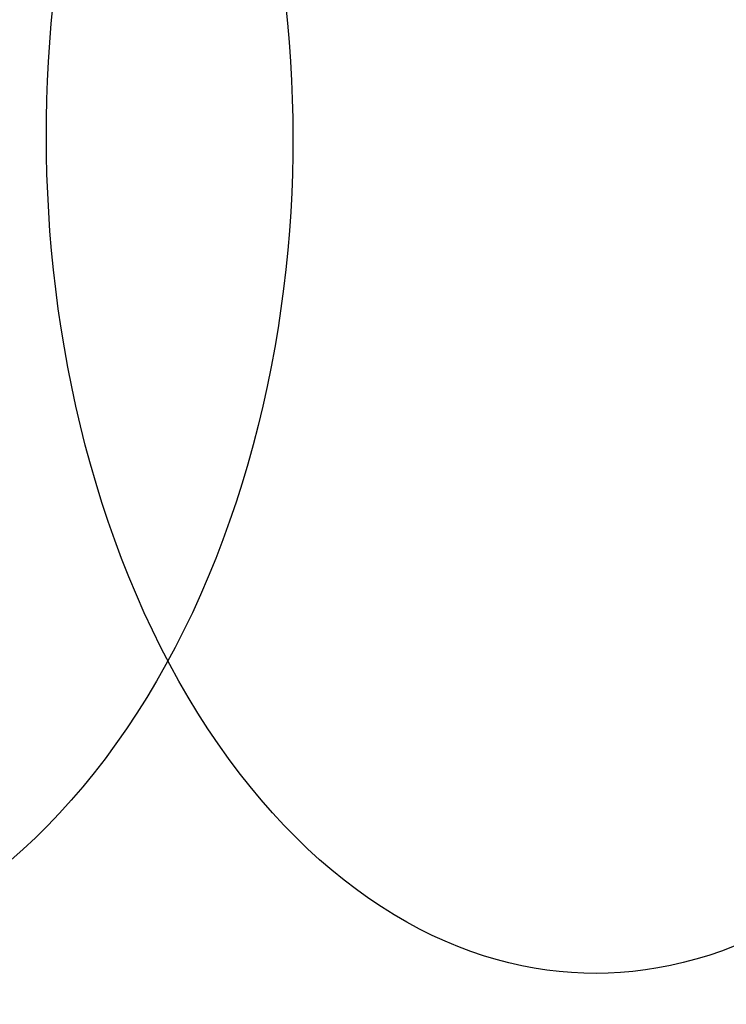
# Model space of a CAD drawing. Header units: millimetres. Extents: x -2852 to 102, y -106 to 97.
# Tile 136 of 256: x -2500.54 to -2494.63, y -12.19 to -3.96. Entities that reach past the tile are written whole.
import ezdxf

# ---------------------------------------------------------------- set-up
doc = ezdxf.new("R2010")
doc.units = ezdxf.units.MM
doc.header["$MEASUREMENT"] = 0
doc.layers.add('Predefinito', color=5, linetype='Continuous')

msp = doc.modelspace()

# ---------------------------------------------------------------- linework, layer by layer
at = {"layer": 'Predefinito', "extrusion": (-0.001366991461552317, 0.9999990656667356, 0)}
msp.add_lwpolyline([(1893.351324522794, 1025.42292373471), (1943.995638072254, 932.9039963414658), (1961.195860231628, 903.3342027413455), (1978.993972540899, 874.0949544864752), (1998.616769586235, 843.5455550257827), (2019.57383825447, 812.9372917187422), (2030.542156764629, 797.7648246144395), (2041.807183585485, 782.7956663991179), (2053.362682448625, 768.0910785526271), (2065.262349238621, 753.6442822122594), (2077.378819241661, 739.6632572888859), (2089.887840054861, 726.0076633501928), (2102.541407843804, 713.0045566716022), (2109.031955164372, 706.653154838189), (2115.637419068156, 700.4117466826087), (2122.164949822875, 694.4647839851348), (2128.809624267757, 688.6383311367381), (2135.576121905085, 682.9420587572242), (2142.469122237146, 677.385637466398), (2149.247856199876, 672.1639067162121), (2156.152456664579, 667.0940738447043), (2163.186477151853, 662.1888820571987), (2170.353255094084, 657.4618598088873), (2177.385123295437, 653.090251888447), (2184.545983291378, 648.9110545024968), (2191.838042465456, 644.9391512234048), (2199.261258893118, 641.1914949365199), (2206.558744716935, 637.7994573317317), (2213.976013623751, 634.6499397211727), (2217.728858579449, 633.1713967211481), (2221.510611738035, 631.7599396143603), (2225.320770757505, 630.4178294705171), (2229.158833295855, 629.1473273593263), (2233.492784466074, 627.8109071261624), (2237.855495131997, 626.5693829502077), (2242.242043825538, 625.4243394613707), (2246.65050374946, 624.3753822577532), (2250.820668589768, 623.4747271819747), (2255.007433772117, 622.6581809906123), (2259.208897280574, 621.9254063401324), (2263.422687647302, 621.2759436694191), (2267.618848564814, 620.7126819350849), (2271.823276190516, 620.2303412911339), (2276.03452739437, 619.8281001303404), (2280.25115904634, 619.5051368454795), (2284.471709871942, 619.2606014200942), (2288.694646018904, 619.0935302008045), (2292.918415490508, 619.0029311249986), (2297.141466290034, 618.9878121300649), (2305.55707747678, 619.1790170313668), (2313.954794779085, 619.6579889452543), (2322.325882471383, 620.4160973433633), (2330.66210220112, 621.4445185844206), (2338.947760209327, 622.733170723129), (2347.184703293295, 624.2748402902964), (2355.367115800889, 626.0616068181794), (2363.489182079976, 628.0855498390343), (2371.510279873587, 630.3286765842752), (2379.462038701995, 632.7929579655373), (2387.340598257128, 635.4722975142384), (2395.141678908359, 638.3606017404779), (2402.771482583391, 641.4149501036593), (2410.318012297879, 644.6638726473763), (2417.777958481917, 648.1037776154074), (2425.148011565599, 651.731073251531), (2432.266807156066, 655.457280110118), (2439.29190530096, 659.3574054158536), (2446.218870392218, 663.4296977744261), (2453.043600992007, 667.6731772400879), (2459.336958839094, 671.8008511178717), (2465.532588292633, 676.0781928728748), (2471.625899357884, 680.5058177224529), (2477.611476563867, 685.0847145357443), (2485.196021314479, 691.2439231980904), (2492.572953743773, 697.6527941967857), (2496.48016059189, 701.227419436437), (2500.322119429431, 704.8714970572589), (2504.097656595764, 708.5832848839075), (2507.805818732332, 712.3606644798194), (2514.889817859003, 719.9615224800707), (2521.70957167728, 727.7888870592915), (2528.210201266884, 735.7512486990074), (2534.459556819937, 743.8977345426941), (2540.461105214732, 752.2003302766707), (2546.233647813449, 760.6471974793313), (2551.824459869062, 769.2712208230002), (2557.213527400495, 778.000570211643), (2562.522258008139, 786.9957281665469), (2567.663563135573, 796.0696525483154), (2577.52678111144, 814.3908881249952), (2632.82336339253, 924.5810875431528), (2644.451836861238, 945.9817918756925), (2657.017906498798, 967.7557466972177), (2680.503230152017, 1005.603319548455), (2683.726436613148, 1011.103481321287), (2686.673477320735, 1016.485880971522), (2687.995116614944, 1019.075738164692), (2689.268848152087, 1021.731139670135), (2690.354444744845, 1024.168534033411), (2690.874860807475, 1025.41657920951), (2691.377838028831, 1026.687096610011)], dxfattribs=at)
msp.add_lwpolyline([(1893.351324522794, 1025.42292373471), (1943.995638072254, 932.9039963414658), (1961.195860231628, 903.3342027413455), (1978.993972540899, 874.0949544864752), (1998.616769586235, 843.5455550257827), (2019.57383825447, 812.9372917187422), (2030.542156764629, 797.7648246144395), (2041.807183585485, 782.7956663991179), (2053.362682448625, 768.0910785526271), (2065.262349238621, 753.6442822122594), (2077.378819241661, 739.6632572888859), (2089.887840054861, 726.0076633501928), (2102.541407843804, 713.0045566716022), (2109.031955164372, 706.653154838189), (2115.637419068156, 700.4117466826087), (2122.164949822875, 694.4647839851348), (2128.809624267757, 688.6383311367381), (2135.576121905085, 682.9420587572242), (2142.469122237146, 677.385637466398), (2149.247856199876, 672.1639067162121), (2156.152456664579, 667.0940738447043), (2163.186477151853, 662.1888820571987), (2170.353255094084, 657.4618598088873), (2177.385123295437, 653.090251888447), (2184.545983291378, 648.9110545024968), (2191.838042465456, 644.9391512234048), (2199.261258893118, 641.1914949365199), (2206.558744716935, 637.7994573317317), (2213.976013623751, 634.6499397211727), (2217.728858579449, 633.1713967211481), (2221.510611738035, 631.7599396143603), (2225.320770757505, 630.4178294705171), (2229.158833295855, 629.1473273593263), (2233.492784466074, 627.8109071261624), (2237.855495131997, 626.5693829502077), (2242.242043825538, 625.4243394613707), (2246.65050374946, 624.3753822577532), (2250.820668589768, 623.4747271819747), (2255.007433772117, 622.6581809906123), (2259.208897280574, 621.9254063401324), (2263.422687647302, 621.2759436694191), (2267.618848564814, 620.7126819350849), (2271.823276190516, 620.2303412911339), (2276.03452739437, 619.8281001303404), (2280.25115904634, 619.5051368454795), (2284.471709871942, 619.2606014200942), (2288.694646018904, 619.0935302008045), (2292.918415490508, 619.0029311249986), (2297.141466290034, 618.9878121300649), (2305.55707747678, 619.1790170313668), (2313.954794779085, 619.6579889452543), (2322.325882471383, 620.4160973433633), (2330.66210220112, 621.4445185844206), (2338.947760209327, 622.733170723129), (2347.184703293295, 624.2748402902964), (2355.367115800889, 626.0616068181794), (2363.489182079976, 628.0855498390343), (2371.510279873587, 630.3286765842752), (2379.462038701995, 632.7929579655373), (2387.340598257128, 635.4722975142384), (2395.141678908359, 638.3606017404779), (2402.771482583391, 641.4149501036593), (2410.318012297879, 644.6638726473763), (2417.777958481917, 648.1037776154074), (2425.148011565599, 651.731073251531), (2432.266807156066, 655.457280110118), (2439.29190530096, 659.3574054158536), (2446.218870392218, 663.4296977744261), (2453.043600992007, 667.6731772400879), (2459.336958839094, 671.8008511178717), (2465.532588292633, 676.0781928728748), (2471.625899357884, 680.5058177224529), (2477.611476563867, 685.0847145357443), (2485.196021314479, 691.2439231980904), (2492.572953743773, 697.6527941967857), (2496.48016059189, 701.227419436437), (2500.322119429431, 704.8714970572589), (2504.097656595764, 708.5832848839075), (2507.805818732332, 712.3606644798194), (2514.889817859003, 719.9615224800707), (2521.70957167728, 727.7888870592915), (2528.210201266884, 735.7512486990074), (2534.459556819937, 743.8977345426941), (2540.461105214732, 752.2003302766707), (2546.233647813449, 760.6471974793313), (2551.824459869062, 769.2712208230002), (2557.213527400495, 778.000570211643), (2562.522258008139, 786.9957281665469), (2567.663563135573, 796.0696525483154), (2577.52678111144, 814.3908881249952), (2632.82336339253, 924.5810875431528), (2644.451836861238, 945.9817918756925), (2657.017906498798, 967.7557466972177), (2680.503230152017, 1005.603319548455), (2683.726436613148, 1011.103481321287), (2686.673477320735, 1016.485880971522), (2687.995116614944, 1019.075738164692), (2689.268848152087, 1021.731139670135), (2690.354444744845, 1024.168534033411), (2690.874860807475, 1025.41657920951), (2691.377838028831, 1026.687096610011)], dxfattribs=at)
at = {"layer": 'Predefinito', "extrusion": (-0.001366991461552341, 0.9999990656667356, 0)}
msp.add_lwpolyline([(2685.093597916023, 1029.656408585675), (2684.652767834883, 1028.514424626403), (2684.178802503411, 1027.353558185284), (2683.136399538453, 1024.977799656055), (2681.976255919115, 1022.534376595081), (2680.708238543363, 1020.028532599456), (2679.342214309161, 1017.465511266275), (2677.888050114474, 1014.850556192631), (2674.754769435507, 1009.485819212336), (2647.236081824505, 964.8120572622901), (2634.885210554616, 943.0068633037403), (2623.437528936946, 921.6081928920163), (2573.471985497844, 821.6063727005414), (2563.678453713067, 803.1830507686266), (2553.533115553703, 785.344988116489), (2548.272492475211, 776.6534082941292), (2542.856685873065, 768.1177184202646), (2537.263285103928, 759.7411102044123), (2531.469879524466, 751.526775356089), (2525.454058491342, 743.4779055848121), (2519.19341136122, 735.5976926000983), (2512.665527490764, 727.8893281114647), (2505.84799623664, 720.3560038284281), (2498.718406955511, 713.0009114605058), (2495.029587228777, 709.3911996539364), (2491.254349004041, 705.8272427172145), (2487.389890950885, 702.3094396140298), (2483.433411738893, 698.8381893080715), (2479.382110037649, 695.4138907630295), (2475.233184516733, 692.0369429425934), (2469.343648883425, 687.4556619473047), (2463.270454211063, 682.973492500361), (2457.02125633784, 678.5985806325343), (2450.603711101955, 674.3390723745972), (2444.025474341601, 670.2031137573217), (2437.294201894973, 666.19885081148), (2430.417549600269, 662.3344295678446), (2423.403173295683, 658.6179960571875), (2416.25872881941, 655.057696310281), (2408.991872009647, 651.6616763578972), (2401.610258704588, 648.4380822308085), (2394.121544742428, 645.3950599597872), (2386.533385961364, 642.5407555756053), (2378.853438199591, 639.883315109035), (2371.089357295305, 637.430884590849), (2363.2487990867, 635.191610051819), (2355.339419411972, 633.1736375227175), (2347.368874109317, 631.3851130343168), (2339.34481901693, 629.8341826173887), (2331.274909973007, 628.528992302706), (2323.166802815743, 627.4776881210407), (2315.028153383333, 626.688416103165), (2306.866617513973, 626.1693222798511), (2298.68985104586, 625.9285526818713), (2294.598148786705, 625.9150851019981), (2290.505509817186, 625.9742533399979), (2286.412891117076, 626.1070756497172), (2282.321249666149, 626.3145702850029), (2278.23154244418, 626.5977554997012), (2274.144726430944, 626.9576495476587), (2270.061758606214, 627.395270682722), (2265.983595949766, 627.9116371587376), (2261.911195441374, 628.507767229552), (2257.845514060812, 629.1846791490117), (2253.787508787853, 629.9433911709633), (2249.738136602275, 630.7849215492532), (2245.698354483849, 631.7102885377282), (2241.669119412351, 632.7205103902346), (2237.651388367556, 633.816605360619), (2233.646118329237, 634.9995917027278), (2229.971796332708, 636.1656457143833), (2226.308964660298, 637.4051216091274), (2222.657749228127, 638.7169859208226), (2219.018275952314, 640.1002051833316), (2215.390670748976, 641.5537459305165), (2211.775059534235, 643.0765746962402), (2204.580322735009, 646.3259624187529), (2197.435072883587, 649.8401006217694), (2190.340317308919, 653.6107215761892), (2183.297063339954, 657.629557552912), (2176.30631830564, 661.8883408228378), (2169.369089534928, 666.378803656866), (2162.486384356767, 671.0926783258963), (2155.659210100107, 676.0216971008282), (2148.888574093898, 681.1575922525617), (2142.175483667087, 686.4920960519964), (2135.520946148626, 692.0169407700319), (2128.925968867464, 697.7238586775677), (2122.39155915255, 703.6045820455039), (2115.918724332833, 709.6508431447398), (2109.508471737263, 715.8543742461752), (2096.879742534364, 728.7001755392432), (2084.513430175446, 742.0758440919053), (2072.417593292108, 755.915238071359), (2060.600290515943, 770.1522156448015), (2049.069580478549, 784.7206349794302), (2037.833521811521, 799.5543542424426), (2026.900173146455, 814.587231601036), (2005.973840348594, 844.9858932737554), (1986.355051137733, 875.3874853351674), (1968.10827456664, 905.2628731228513), (1951.297979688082, 934.0829219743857), (1899.710998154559, 1028.227034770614)], dxfattribs=at)
msp.add_lwpolyline([(2685.093597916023, 1029.656408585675), (2684.652767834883, 1028.514424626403), (2684.178802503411, 1027.353558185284), (2683.136399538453, 1024.977799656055), (2681.976255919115, 1022.534376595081), (2680.708238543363, 1020.028532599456), (2679.342214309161, 1017.465511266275), (2677.888050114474, 1014.850556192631), (2674.754769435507, 1009.485819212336), (2647.236081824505, 964.8120572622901), (2634.885210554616, 943.0068633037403), (2623.437528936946, 921.6081928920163), (2573.471985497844, 821.6063727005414), (2563.678453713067, 803.1830507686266), (2553.533115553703, 785.344988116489), (2548.272492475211, 776.6534082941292), (2542.856685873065, 768.1177184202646), (2537.263285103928, 759.7411102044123), (2531.469879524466, 751.526775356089), (2525.454058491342, 743.4779055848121), (2519.19341136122, 735.5976926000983), (2512.665527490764, 727.8893281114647), (2505.84799623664, 720.3560038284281), (2498.718406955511, 713.0009114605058), (2495.029587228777, 709.3911996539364), (2491.254349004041, 705.8272427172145), (2487.389890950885, 702.3094396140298), (2483.433411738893, 698.8381893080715), (2479.382110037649, 695.4138907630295), (2475.233184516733, 692.0369429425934), (2469.343648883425, 687.4556619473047), (2463.270454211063, 682.973492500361), (2457.02125633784, 678.5985806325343), (2450.603711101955, 674.3390723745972), (2444.025474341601, 670.2031137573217), (2437.294201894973, 666.19885081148), (2430.417549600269, 662.3344295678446), (2423.403173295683, 658.6179960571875), (2416.25872881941, 655.057696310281), (2408.991872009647, 651.6616763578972), (2401.610258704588, 648.4380822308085), (2394.121544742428, 645.3950599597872), (2386.533385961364, 642.5407555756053), (2378.853438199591, 639.883315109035), (2371.089357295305, 637.430884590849), (2363.2487990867, 635.191610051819), (2355.339419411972, 633.1736375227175), (2347.368874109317, 631.3851130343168), (2339.34481901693, 629.8341826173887), (2331.274909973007, 628.528992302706), (2323.166802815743, 627.4776881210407), (2315.028153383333, 626.688416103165), (2306.866617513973, 626.1693222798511), (2298.68985104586, 625.9285526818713), (2294.598148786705, 625.9150851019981), (2290.505509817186, 625.9742533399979), (2286.412891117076, 626.1070756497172), (2282.321249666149, 626.3145702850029), (2278.23154244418, 626.5977554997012), (2274.144726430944, 626.9576495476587), (2270.061758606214, 627.395270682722), (2265.983595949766, 627.9116371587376), (2261.911195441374, 628.507767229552), (2257.845514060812, 629.1846791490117), (2253.787508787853, 629.9433911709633), (2249.738136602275, 630.7849215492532), (2245.698354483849, 631.7102885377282), (2241.669119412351, 632.7205103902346), (2237.651388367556, 633.816605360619), (2233.646118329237, 634.9995917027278), (2229.971796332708, 636.1656457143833), (2226.308964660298, 637.4051216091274), (2222.657749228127, 638.7169859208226), (2219.018275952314, 640.1002051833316), (2215.390670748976, 641.5537459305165), (2211.775059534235, 643.0765746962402), (2204.580322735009, 646.3259624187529), (2197.435072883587, 649.8401006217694), (2190.340317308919, 653.6107215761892), (2183.297063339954, 657.629557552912), (2176.30631830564, 661.8883408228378), (2169.369089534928, 666.378803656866), (2162.486384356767, 671.0926783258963), (2155.659210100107, 676.0216971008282), (2148.888574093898, 681.1575922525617), (2142.175483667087, 686.4920960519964), (2135.520946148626, 692.0169407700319), (2128.925968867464, 697.7238586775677), (2122.39155915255, 703.6045820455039), (2115.918724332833, 709.6508431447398), (2109.508471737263, 715.8543742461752), (2096.879742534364, 728.7001755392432), (2084.513430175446, 742.0758440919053), (2072.417593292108, 755.915238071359), (2060.600290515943, 770.1522156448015), (2049.069580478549, 784.7206349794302), (2037.833521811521, 799.5543542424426), (2026.900173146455, 814.587231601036), (2005.973840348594, 844.9858932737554), (1986.355051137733, 875.3874853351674), (1968.10827456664, 905.2628731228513), (1951.297979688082, 934.0829219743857), (1899.710998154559, 1028.227034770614)], dxfattribs=at)
at = {"layer": 'Predefinito', "extrusion": (-0.001366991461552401, 0.9999990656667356, 0)}
msp.add_lwpolyline([(1905.997822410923, 1031.428428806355), (1956.520984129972, 939.1582508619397), (1973.60453218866, 909.8168611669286), (1991.259059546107, 880.8453350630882), (2010.695863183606, 850.6233721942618), (2031.418514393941, 820.4007730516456), (2042.247419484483, 805.4451126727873), (2053.355742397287, 790.7096059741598), (2064.734860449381, 776.2565019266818), (2076.43433653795, 762.081482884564), (2088.325555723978, 748.3907403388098), (2100.576544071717, 735.0493230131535), (2112.939555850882, 722.3789109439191), (2119.268332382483, 716.2038331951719), (2125.699634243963, 710.1457278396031), (2132.045113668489, 704.3836209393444), (2138.493589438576, 698.7488820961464), (2145.048292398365, 693.2512228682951), (2151.712453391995, 687.9003548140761), (2158.252666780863, 682.8836246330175), (2164.899770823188, 678.0249701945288), (2171.655563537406, 673.33675698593), (2178.52156675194, 668.8319380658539), (2185.240655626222, 664.6786451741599), (2192.064280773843, 660.7210165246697), (2198.992865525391, 656.9728005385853), (2206.024797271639, 653.449331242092), (2212.916299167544, 650.2727041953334), (2219.898812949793, 647.3353820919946), (2223.423111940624, 645.9610588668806), (2226.968924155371, 644.652069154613), (2230.535890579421, 643.410239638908), (2234.123652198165, 642.2373970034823), (2238.169605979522, 641.0065670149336), (2242.240851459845, 639.8648201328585), (2246.336730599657, 638.812186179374), (2250.455498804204, 637.8483913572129), (2254.353226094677, 637.0217065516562), (2258.268264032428, 636.2731354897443), (2262.199242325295, 635.6023215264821), (2266.144102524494, 635.0088970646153), (2270.07487688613, 634.4955651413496), (2274.015905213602, 634.0575691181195), (2277.965941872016, 633.6942292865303), (2281.923741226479, 633.4048659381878), (2285.888028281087, 633.1887752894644), (2289.85741059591, 633.0451572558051), (2293.830466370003, 632.9731876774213), (2297.805773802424, 632.972042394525), (2305.73650788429, 633.1778775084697), (2313.662034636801, 633.6549275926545), (2321.573915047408, 634.3958589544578), (2329.463989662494, 635.3931204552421), (2337.31691743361, 636.6378809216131), (2345.133722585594, 638.1238482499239), (2352.90812033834, 639.8439832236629), (2360.633825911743, 641.7912466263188), (2368.271357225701, 643.9488468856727), (2375.8498479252, 646.3189358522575), (2383.364657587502, 648.8958320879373), (2390.810761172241, 651.6738342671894), (2398.097603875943, 654.6117491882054), (2405.308166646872, 657.7368640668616), (2412.438284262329, 661.0455118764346), (2419.483791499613, 664.5340255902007), (2426.289408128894, 668.1170587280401), (2433.004724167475, 671.8662564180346), (2439.624449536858, 675.7793492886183), (2446.143566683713, 679.8546955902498), (2452.151421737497, 683.8161770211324), (2458.061334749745, 687.9179720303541), (2463.867861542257, 692.1596947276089), (2469.564661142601, 696.5411020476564), (2476.774283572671, 702.4275868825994), (2483.783399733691, 708.5497547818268), (2487.495615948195, 711.9641711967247), (2491.146267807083, 715.4452261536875), (2494.734752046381, 718.9917420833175), (2498.260593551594, 722.6021817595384), (2505.001949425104, 729.8726302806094), (2511.501801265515, 737.3701929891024), (2517.709842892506, 745.0109719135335), (2523.692201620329, 752.8455871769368), (2529.453121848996, 760.8504326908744), (2535.010897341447, 769.016779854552), (2540.411160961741, 777.3790323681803), (2545.634181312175, 785.8694052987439), (2550.797351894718, 794.6460133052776), (2555.815460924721, 803.527700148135), (2565.492794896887, 821.545129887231), (2620.831805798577, 931.8062205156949), (2632.630802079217, 953.4826676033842), (2645.4134554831, 975.5875227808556), (2668.905650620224, 1013.445253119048), (2671.936917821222, 1018.653796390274), (2673.307180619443, 1021.129516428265), (2674.61864502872, 1023.604817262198), (2675.780684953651, 1025.917584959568), (2676.866640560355, 1028.226160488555), (2677.757342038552, 1030.277169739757), (2678.169630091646, 1031.296693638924), (2678.556852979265, 1032.310471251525)], dxfattribs=at)
msp.add_lwpolyline([(1905.997822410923, 1031.428428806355), (1956.520984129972, 939.1582508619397), (1973.60453218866, 909.8168611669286), (1991.259059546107, 880.8453350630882), (2010.695863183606, 850.6233721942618), (2031.418514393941, 820.4007730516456), (2042.247419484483, 805.4451126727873), (2053.355742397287, 790.7096059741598), (2064.734860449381, 776.2565019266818), (2076.43433653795, 762.081482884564), (2088.325555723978, 748.3907403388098), (2100.576544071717, 735.0493230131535), (2112.939555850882, 722.3789109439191), (2119.268332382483, 716.2038331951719), (2125.699634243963, 710.1457278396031), (2132.045113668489, 704.3836209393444), (2138.493589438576, 698.7488820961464), (2145.048292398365, 693.2512228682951), (2151.712453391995, 687.9003548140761), (2158.252666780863, 682.8836246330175), (2164.899770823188, 678.0249701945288), (2171.655563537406, 673.33675698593), (2178.52156675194, 668.8319380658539), (2185.240655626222, 664.6786451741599), (2192.064280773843, 660.7210165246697), (2198.992865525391, 656.9728005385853), (2206.024797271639, 653.449331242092), (2212.916299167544, 650.2727041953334), (2219.898812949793, 647.3353820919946), (2223.423111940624, 645.9610588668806), (2226.968924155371, 644.652069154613), (2230.535890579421, 643.410239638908), (2234.123652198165, 642.2373970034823), (2238.169605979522, 641.0065670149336), (2242.240851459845, 639.8648201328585), (2246.336730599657, 638.812186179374), (2250.455498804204, 637.8483913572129), (2254.353226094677, 637.0217065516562), (2258.268264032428, 636.2731354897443), (2262.199242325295, 635.6023215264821), (2266.144102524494, 635.0088970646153), (2270.07487688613, 634.4955651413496), (2274.015905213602, 634.0575691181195), (2277.965941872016, 633.6942292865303), (2281.923741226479, 633.4048659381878), (2285.888028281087, 633.1887752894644), (2289.85741059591, 633.0451572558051), (2293.830466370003, 632.9731876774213), (2297.805773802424, 632.972042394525), (2305.73650788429, 633.1778775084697), (2313.662034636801, 633.6549275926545), (2321.573915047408, 634.3958589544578), (2329.463989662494, 635.3931204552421), (2337.31691743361, 636.6378809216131), (2345.133722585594, 638.1238482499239), (2352.90812033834, 639.8439832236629), (2360.633825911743, 641.7912466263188), (2368.271357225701, 643.9488468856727), (2375.8498479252, 646.3189358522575), (2383.364657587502, 648.8958320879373), (2390.810761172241, 651.6738342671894), (2398.097603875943, 654.6117491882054), (2405.308166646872, 657.7368640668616), (2412.438284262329, 661.0455118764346), (2419.483791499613, 664.5340255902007), (2426.289408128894, 668.1170587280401), (2433.004724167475, 671.8662564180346), (2439.624449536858, 675.7793492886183), (2446.143566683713, 679.8546955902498), (2452.151421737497, 683.8161770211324), (2458.061334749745, 687.9179720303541), (2463.867861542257, 692.1596947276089), (2469.564661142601, 696.5411020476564), (2476.774283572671, 702.4275868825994), (2483.783399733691, 708.5497547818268), (2487.495615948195, 711.9641711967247), (2491.146267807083, 715.4452261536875), (2494.734752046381, 718.9917420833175), (2498.260593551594, 722.6021817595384), (2505.001949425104, 729.8726302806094), (2511.501801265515, 737.3701929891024), (2517.709842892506, 745.0109719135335), (2523.692201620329, 752.8455871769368), (2529.453121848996, 760.8504326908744), (2535.010897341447, 769.016779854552), (2540.411160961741, 777.3790323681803), (2545.634181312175, 785.8694052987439), (2550.797351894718, 794.6460133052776), (2555.815460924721, 803.527700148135), (2565.492794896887, 821.545129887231), (2620.831805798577, 931.8062205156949), (2632.630802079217, 953.4826676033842), (2645.4134554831, 975.5875227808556), (2668.905650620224, 1013.445253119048), (2671.936917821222, 1018.653796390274), (2673.307180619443, 1021.129516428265), (2674.61864502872, 1023.604817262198), (2675.780684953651, 1025.917584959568), (2676.866640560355, 1028.226160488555), (2677.757342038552, 1030.277169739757), (2678.169630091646, 1031.296693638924), (2678.556852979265, 1032.310471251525)], dxfattribs=at)
at = {"layer": 'Predefinito', "extrusion": (-0.001366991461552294, 0.9999990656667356, 0)}
msp.add_lwpolyline([(1899.674573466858, 1028.425676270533), (1950.258311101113, 936.0311236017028), (1967.400196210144, 906.575531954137), (1985.126516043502, 877.4701447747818), (2004.656316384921, 847.0844636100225), (2025.496176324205, 816.669032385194), (2036.394788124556, 801.6049686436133), (2047.581462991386, 786.7526361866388), (2059.048771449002, 772.1737902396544), (2070.848342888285, 757.8628825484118), (2082.852187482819, 744.026998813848), (2095.23219206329, 730.5284931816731), (2107.740481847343, 717.6917338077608), (2114.150143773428, 711.4284940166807), (2120.668526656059, 705.2787372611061), (2127.105031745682, 699.4242024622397), (2133.651606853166, 693.6936066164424), (2140.312207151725, 688.0966408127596), (2147.090787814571, 682.642996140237), (2153.750261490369, 677.5237656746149), (2160.526113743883, 672.5595220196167), (2167.421020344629, 667.7628195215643), (2174.437410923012, 663.1468989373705), (2181.312889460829, 658.8844485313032), (2188.30513203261, 654.8160355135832), (2195.415453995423, 650.9559758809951), (2202.643028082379, 647.3204130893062), (2209.73752194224, 644.0360807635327), (2216.937413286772, 640.9926609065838), (2220.575985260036, 639.5662277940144), (2224.239767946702, 638.2060043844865), (2227.928330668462, 636.9140345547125), (2231.64124274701, 635.6923621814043), (2235.831195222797, 634.4087370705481), (2240.048173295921, 633.2171015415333), (2244.289387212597, 632.1182628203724), (2248.553001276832, 631.1118868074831), (2252.586947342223, 630.2482168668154), (2256.637848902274, 629.4656582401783), (2260.704069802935, 628.7638639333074), (2264.783395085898, 628.1424203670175), (2268.846862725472, 627.6041235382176), (2272.919590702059, 627.1439552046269), (2277.000234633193, 626.7611647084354), (2281.087450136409, 626.4550013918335), (2285.179869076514, 626.2246883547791), (2289.276028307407, 626.0693437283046), (2293.374440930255, 625.98805940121), (2297.473620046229, 625.979927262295), (2305.646792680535, 626.1784472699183), (2313.808414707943, 626.6564582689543), (2321.949898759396, 627.4059781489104), (2330.063045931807, 628.4188195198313), (2338.132338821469, 629.6855258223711), (2346.159212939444, 631.1993442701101), (2354.137618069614, 632.952795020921), (2362.061503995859, 634.9383982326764), (2369.890818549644, 637.1387617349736), (2377.655943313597, 639.5559469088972), (2385.352627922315, 642.1840648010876), (2392.9762200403, 645.0172180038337), (2400.434543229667, 648.0133496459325), (2407.813089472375, 651.200368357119), (2415.108121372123, 654.574644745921), (2422.315901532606, 658.1325494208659), (2429.27810764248, 661.7871694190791), (2436.148314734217, 665.6118309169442), (2442.921659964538, 669.6045235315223), (2449.59358383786, 673.7639364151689), (2455.744190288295, 677.8085140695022), (2461.796961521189, 681.9980824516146), (2467.746880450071, 686.3327562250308), (2473.588068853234, 690.8129082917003), (2480.985152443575, 696.835755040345), (2488.178176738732, 703.1012744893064), (2491.987888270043, 706.5957953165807), (2495.734193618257, 710.1583616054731), (2499.416204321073, 713.7875134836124), (2503.033206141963, 717.481423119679), (2509.945883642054, 724.91707638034), (2516.605686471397, 732.579540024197), (2522.960022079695, 740.3811103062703), (2529.075879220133, 748.3716608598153), (2534.957113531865, 756.5253814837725), (2540.622272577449, 764.8319886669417), (2546.117810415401, 773.3251265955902), (2551.423854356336, 781.9349877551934), (2556.659804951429, 790.8208707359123), (2561.739512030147, 799.7986763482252), (2571.509788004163, 817.9680090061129), (2626.827584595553, 928.1936540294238), (2638.541319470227, 949.7322297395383), (2651.215680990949, 971.6716347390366), (2674.70444038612, 1009.524286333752), (2677.831677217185, 1014.878638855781), (2679.262425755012, 1017.450514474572), (2680.646061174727, 1020.04534911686), (2681.887900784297, 1022.49666156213), (2683.067744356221, 1024.978650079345), (2684.055893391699, 1027.222851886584), (2684.52224544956, 1028.356636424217), (2684.967345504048, 1029.498783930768)], dxfattribs=at)
msp.add_lwpolyline([(1899.674573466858, 1028.425676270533), (1950.258311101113, 936.0311236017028), (1967.400196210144, 906.575531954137), (1985.126516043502, 877.4701447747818), (2004.656316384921, 847.0844636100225), (2025.496176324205, 816.669032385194), (2036.394788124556, 801.6049686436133), (2047.581462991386, 786.7526361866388), (2059.048771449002, 772.1737902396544), (2070.848342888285, 757.8628825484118), (2082.852187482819, 744.026998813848), (2095.23219206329, 730.5284931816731), (2107.740481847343, 717.6917338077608), (2114.150143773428, 711.4284940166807), (2120.668526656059, 705.2787372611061), (2127.105031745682, 699.4242024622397), (2133.651606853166, 693.6936066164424), (2140.312207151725, 688.0966408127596), (2147.090787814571, 682.642996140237), (2153.750261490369, 677.5237656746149), (2160.526113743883, 672.5595220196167), (2167.421020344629, 667.7628195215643), (2174.437410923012, 663.1468989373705), (2181.312889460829, 658.8844485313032), (2188.30513203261, 654.8160355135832), (2195.415453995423, 650.9559758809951), (2202.643028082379, 647.3204130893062), (2209.73752194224, 644.0360807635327), (2216.937413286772, 640.9926609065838), (2220.575985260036, 639.5662277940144), (2224.239767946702, 638.2060043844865), (2227.928330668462, 636.9140345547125), (2231.64124274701, 635.6923621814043), (2235.831195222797, 634.4087370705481), (2240.048173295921, 633.2171015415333), (2244.289387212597, 632.1182628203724), (2248.553001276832, 631.1118868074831), (2252.586947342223, 630.2482168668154), (2256.637848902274, 629.4656582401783), (2260.704069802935, 628.7638639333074), (2264.783395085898, 628.1424203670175), (2268.846862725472, 627.6041235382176), (2272.919590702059, 627.1439552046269), (2277.000234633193, 626.7611647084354), (2281.087450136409, 626.4550013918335), (2285.179869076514, 626.2246883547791), (2289.276028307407, 626.0693437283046), (2293.374440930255, 625.98805940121), (2297.473620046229, 625.979927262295), (2305.646792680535, 626.1784472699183), (2313.808414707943, 626.6564582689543), (2321.949898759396, 627.4059781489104), (2330.063045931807, 628.4188195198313), (2338.132338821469, 629.6855258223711), (2346.159212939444, 631.1993442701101), (2354.137618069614, 632.952795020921), (2362.061503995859, 634.9383982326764), (2369.890818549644, 637.1387617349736), (2377.655943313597, 639.5559469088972), (2385.352627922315, 642.1840648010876), (2392.9762200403, 645.0172180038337), (2400.434543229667, 648.0133496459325), (2407.813089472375, 651.200368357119), (2415.108121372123, 654.574644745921), (2422.315901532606, 658.1325494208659), (2429.27810764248, 661.7871694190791), (2436.148314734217, 665.6118309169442), (2442.921659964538, 669.6045235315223), (2449.59358383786, 673.7639364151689), (2455.744190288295, 677.8085140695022), (2461.796961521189, 681.9980824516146), (2467.746880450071, 686.3327562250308), (2473.588068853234, 690.8129082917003), (2480.985152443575, 696.835755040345), (2488.178176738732, 703.1012744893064), (2491.987888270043, 706.5957953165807), (2495.734193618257, 710.1583616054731), (2499.416204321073, 713.7875134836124), (2503.033206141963, 717.481423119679), (2509.945883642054, 724.91707638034), (2516.605686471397, 732.579540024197), (2522.960022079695, 740.3811103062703), (2529.075879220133, 748.3716608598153), (2534.957113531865, 756.5253814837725), (2540.622272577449, 764.8319886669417), (2546.117810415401, 773.3251265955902), (2551.423854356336, 781.9349877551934), (2556.659804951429, 790.8208707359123), (2561.739512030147, 799.7986763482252), (2571.509788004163, 817.9680090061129), (2626.827584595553, 928.1936540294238), (2638.541319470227, 949.7322297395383), (2651.215680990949, 971.6716347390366), (2674.70444038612, 1009.524286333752), (2677.831677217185, 1014.878638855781), (2679.262425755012, 1017.450514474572), (2680.646061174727, 1020.04534911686), (2681.887900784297, 1022.49666156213), (2683.067744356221, 1024.978650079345), (2684.055893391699, 1027.222851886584), (2684.52224544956, 1028.356636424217), (2684.967345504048, 1029.498783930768)], dxfattribs=at)
at = {"layer": 'Predefinito'}
for points in [[(-2498.318244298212, -3.82801707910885, 722.5372155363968), (-2498.301617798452, -3.989622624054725, 722.55481783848), (-2498.287666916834, -4.150483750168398, 722.569550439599), (-2498.276341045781, -4.310475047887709, 722.581467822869), (-2498.267586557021, -4.46947661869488, 722.5906277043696), (-2498.261347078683, -4.627374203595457, 722.5970907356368), (-2498.257563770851, -4.784059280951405, 722.6009202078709), (-2498.25617559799, -4.939429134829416, 722.6021817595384), (-2498.257138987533, -5.094802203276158, 722.6009202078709), (-2498.260493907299, -5.251497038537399, 722.5970907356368), (-2498.266301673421, -5.409411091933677, 722.5906277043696), (-2498.27462142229, -5.568436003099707, 722.581467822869), (-2498.285509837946, -5.728457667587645, 722.569550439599), (-2498.299020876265, -5.889356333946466, 722.55481783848), (-2498.315205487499, -6.05100673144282, 722.5372155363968), (-2498.334111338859, -6.213278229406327, 722.5166925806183), (-2498.355782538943, -6.376035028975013, 722.4932018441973), (-2498.380259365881, -6.539136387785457, 722.4667003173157), (-2498.40757800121, -6.7024368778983, 722.4371493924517), (-2498.437770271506, -6.865786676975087, 722.404515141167), (-2498.470863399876, -7.029031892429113, 722.3687685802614), (-2498.50687976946, -7.192014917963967, 722.3298859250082), (-2498.545836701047, -7.354574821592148, 722.2878488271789), (-2498.587746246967, -7.516547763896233, 722.2426445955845), (-2498.632615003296, -7.677767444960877, 722.1942663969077), (-2498.680443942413, -7.838065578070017, 722.1427134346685), (-2498.731228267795, -7.997272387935, 722.0879911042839), (-2498.784957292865, -8.155217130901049, 722.0301111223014), (-2498.841614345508, -8.311728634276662, 721.9690916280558), (-2498.901176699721, -8.46663585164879, 721.9049572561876), (-2498.963615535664, -8.619768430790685, 721.8377391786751), (-2499.02889592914, -8.770957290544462, 721.7674751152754), (-2499.096976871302, -8.92003520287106, 721.694209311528), (-2499.16781131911, -9.066837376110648, 721.6179924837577), (-2499.241346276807, -9.211202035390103, 721.5388817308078), (-2499.317522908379, -9.352970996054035, 721.4569404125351), (-2499.396276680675, -9.491990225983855, 721.3722379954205), (-2499.477537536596, -9.628110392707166, 721.2848498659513), (-2499.561230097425, -9.761187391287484, 721.1948571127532), (-2499.647273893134, -9.891082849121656, 721.1023462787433), (-2499.735583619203, -10.0176646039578, 721.0074090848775), (-2499.82606941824, -10.14080715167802, 720.9101421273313), (-2499.91863718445, -10.26039206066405, 720.8106465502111), (-2500.013188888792, -10.37630834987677, 720.7090276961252), (-2500.109622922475, -10.48845282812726, 720.6053947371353), (-2500.207834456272, -10.59673039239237, 720.4998602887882), (-2500.307715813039, -10.70105428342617, 720.3925400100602), (-2500.409156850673, -10.80134629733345, 720.2835521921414), (-2500.51204535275, -10.8975369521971, 720.1730173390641), (-2500.616267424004, -10.98956560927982, 720.061057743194)], [(-2498.318244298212, -3.82801707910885, 722.5372155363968), (-2498.301617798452, -3.989622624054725, 722.55481783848), (-2498.287666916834, -4.150483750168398, 722.569550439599), (-2498.276341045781, -4.310475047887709, 722.581467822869), (-2498.267586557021, -4.46947661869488, 722.5906277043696), (-2498.261347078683, -4.627374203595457, 722.5970907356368), (-2498.257563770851, -4.784059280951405, 722.6009202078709), (-2498.25617559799, -4.939429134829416, 722.6021817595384), (-2498.257138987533, -5.094802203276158, 722.6009202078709), (-2498.260493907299, -5.251497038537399, 722.5970907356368), (-2498.266301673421, -5.409411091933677, 722.5906277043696), (-2498.27462142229, -5.568436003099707, 722.581467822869), (-2498.285509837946, -5.728457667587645, 722.569550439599), (-2498.299020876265, -5.889356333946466, 722.55481783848), (-2498.315205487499, -6.05100673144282, 722.5372155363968), (-2498.334111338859, -6.213278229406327, 722.5166925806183), (-2498.355782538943, -6.376035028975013, 722.4932018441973), (-2498.380259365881, -6.539136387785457, 722.4667003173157), (-2498.40757800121, -6.7024368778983, 722.4371493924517), (-2498.437770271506, -6.865786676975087, 722.404515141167), (-2498.470863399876, -7.029031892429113, 722.3687685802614), (-2498.50687976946, -7.192014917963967, 722.3298859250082), (-2498.545836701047, -7.354574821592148, 722.2878488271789), (-2498.587746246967, -7.516547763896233, 722.2426445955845), (-2498.632615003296, -7.677767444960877, 722.1942663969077), (-2498.680443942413, -7.838065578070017, 722.1427134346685), (-2498.731228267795, -7.997272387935, 722.0879911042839), (-2498.784957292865, -8.155217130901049, 722.0301111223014), (-2498.841614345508, -8.311728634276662, 721.9690916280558), (-2498.901176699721, -8.46663585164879, 721.9049572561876), (-2498.963615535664, -8.619768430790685, 721.8377391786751), (-2499.02889592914, -8.770957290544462, 721.7674751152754), (-2499.096976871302, -8.92003520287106, 721.694209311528), (-2499.16781131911, -9.066837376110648, 721.6179924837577), (-2499.241346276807, -9.211202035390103, 721.5388817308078), (-2499.317522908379, -9.352970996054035, 721.4569404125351), (-2499.396276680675, -9.491990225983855, 721.3722379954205), (-2499.477537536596, -9.628110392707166, 721.2848498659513), (-2499.561230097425, -9.761187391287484, 721.1948571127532), (-2499.647273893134, -9.891082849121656, 721.1023462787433), (-2499.735583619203, -10.0176646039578, 721.0074090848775), (-2499.82606941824, -10.14080715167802, 720.9101421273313), (-2499.91863718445, -10.26039206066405, 720.8106465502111), (-2500.013188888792, -10.37630834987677, 720.7090276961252), (-2500.109622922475, -10.48845282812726, 720.6053947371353), (-2500.207834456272, -10.59673039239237, 720.4998602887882), (-2500.307715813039, -10.70105428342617, 720.3925400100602), (-2500.409156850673, -10.80134629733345, 720.2835521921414), (-2500.51204535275, -10.8975369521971, 720.1730173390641), (-2500.616267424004, -10.98956560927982, 720.061057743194)], [(-2500.317699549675, -4.942247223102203, 704.871497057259), (-2500.316781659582, -4.786874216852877, 704.8727995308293), (-2500.313564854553, -4.630179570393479, 704.876753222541), (-2500.307990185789, -4.472265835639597, 704.8834259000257), (-2500.300000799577, -4.313241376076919, 704.892882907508), (-2500.289542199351, -4.153220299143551, 704.905186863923), (-2500.276562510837, -3.992322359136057, 704.9203973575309), (-2500.261012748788, -3.830672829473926, 704.9385706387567)], [(-2500.317699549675, -4.942247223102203, 704.871497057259), (-2500.316781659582, -4.786874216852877, 704.8727995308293), (-2500.313564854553, -4.630179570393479, 704.876753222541), (-2500.307990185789, -4.472265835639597, 704.8834259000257), (-2500.300000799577, -4.313241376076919, 704.892882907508), (-2500.289542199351, -4.153220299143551, 704.905186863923), (-2500.276562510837, -3.992322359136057, 704.9203973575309), (-2500.261012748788, -3.830672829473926, 704.9385706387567)], [(-2494.56514832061, -11.70879309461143, 711.4897444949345), (-2494.672098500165, -11.74933500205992, 711.3664374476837), (-2494.778926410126, -11.7857082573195, 711.2432778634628), (-2494.885536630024, -11.81796550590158, 711.1203756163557), (-2494.9918367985, -11.84616541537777, 710.997837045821), (-2495.097737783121, -11.87037228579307, 710.8757647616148), (-2495.203153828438, -11.89065565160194, 710.7542574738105), (-2495.308002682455, -11.90708987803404, 710.6334098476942), (-2495.412205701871, -11.91975375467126, 710.5133123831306), (-2495.5156879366, -11.92873008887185, 710.3940513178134), (-2495.618378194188, -11.93410530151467, 710.2757085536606), (-2495.720209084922, -11.93596902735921, 710.1583616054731), (-2495.82204469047, -11.93438371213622, 710.0410146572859), (-2495.924749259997, -11.92928927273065, 709.922671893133), (-2496.028255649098, -11.92059589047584, 709.8034108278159), (-2496.132492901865, -11.90821695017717, 709.6833133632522), (-2496.237386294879, -11.89206943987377, 709.5624657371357), (-2496.342857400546, -11.872074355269, 709.4409584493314), (-2496.448824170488, -11.84815710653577, 709.3188861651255), (-2496.555201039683, -11.82024792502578, 709.1963475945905), (-2496.661899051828, -11.78828226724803, 709.0734453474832), (-2496.768826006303, -11.75220121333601, 708.9502857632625), (-2496.87588662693, -11.71195185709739, 708.8269787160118), (-2496.982982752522, -11.66748768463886, 708.7036373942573), (-2497.090013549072, -11.61876893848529, 708.5803780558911), (-2497.196875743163, -11.56576296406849, 708.4573197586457), (-2497.303463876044, -11.5084445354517, 708.3345840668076), (-2497.409670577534, -11.44679615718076, 708.2122947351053), (-2497.515386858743, -11.3808083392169, 708.0905773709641), (-2497.620502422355, -11.31047984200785, 707.9695590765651), (-2497.724905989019, -11.23581788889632, 707.8493680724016), (-2497.828485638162, -11.15683834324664, 707.7301333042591), (-2497.931129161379, -11.07356584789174, 707.61198403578), (-2498.032724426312, -10.98603392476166, 707.4950494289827), (-2498.13315974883, -10.89428503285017, 707.3794581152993), (-2498.232324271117, -10.79837058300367, 707.2653377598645), (-2498.330108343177, -10.69835090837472, 707.1528146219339), (-2498.426403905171, -10.59429518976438, 707.0420131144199), (-2498.521104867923, -10.48628133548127, 706.9330553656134), (-2498.614107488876, -10.37439581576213, 706.8260607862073), (-2498.705310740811, -10.25873345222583, 706.7211456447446), (-2498.794616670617, -10.13939716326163, 706.6184226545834), (-2498.881930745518, -10.01649766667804, 706.5180005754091), (-2498.967162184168, -9.890153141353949, 706.4199838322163), (-2499.050224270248, -9.760488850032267, 706.324472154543), (-2499.13103464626, -9.627636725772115, 706.2315602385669), (-2499.209515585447, -9.4917349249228, 706.1413374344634), (-2499.285594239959, -9.352927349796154, 706.0538874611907), (-2499.359202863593, -9.211363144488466, 705.9692881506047), (-2499.430279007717, -9.067196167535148, 705.8876112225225), (-2499.498765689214, -8.92058444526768, 705.8089220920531), (-2499.564611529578, -8.77168960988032, 705.733279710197), (-2499.627770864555, -8.62067632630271, 705.6607364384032), (-2499.688203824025, -8.467711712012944, 705.5913379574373), (-2499.745876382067, -8.3129647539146, 705.5251232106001), (-2499.800760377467, -8.156605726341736, 705.4621243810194), (-2499.852833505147, -7.998805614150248, 705.4023669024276), (-2499.902079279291, -7.839735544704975, 705.3458695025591), (-2499.948486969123, -7.679566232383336, 705.2926442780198), (-2499.992051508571, -7.518467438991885, 705.2426967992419), (-2500.032773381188, -7.356607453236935, 705.1960262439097), (-2500.070658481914, -7.194152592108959, 705.1526255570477), (-2500.105717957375, -7.031266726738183, 705.1124816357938), (-2500.137968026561, -6.868110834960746, 705.075575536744), (-2500.167429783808, -6.704842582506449, 705.0418827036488), (-2500.194128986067, -6.541615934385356, 705.0113732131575), (-2500.218095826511, -6.378580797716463, 704.9840120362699), (-2500.239364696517, -6.21588269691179, 704.959759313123), (-2500.257973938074, -6.053662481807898, 704.9385706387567), (-2500.27396558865, -5.892056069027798, 704.9203973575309), (-2500.287385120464, -5.7311942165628, 704.905186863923), (-2500.298281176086, -5.571202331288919, 704.892882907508), (-2500.30670530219, -5.412200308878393, 704.8834259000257), (-2500.312711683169, -5.254302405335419, 704.876753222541), (-2500.316356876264, -5.097617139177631, 704.8727995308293), (-2500.317699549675, -4.942247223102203, 704.871497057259)], [(-2494.56514832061, -11.70879309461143, 711.4897444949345), (-2494.672098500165, -11.74933500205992, 711.3664374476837), (-2494.778926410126, -11.7857082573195, 711.2432778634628), (-2494.885536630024, -11.81796550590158, 711.1203756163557), (-2494.9918367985, -11.84616541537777, 710.997837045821), (-2495.097737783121, -11.87037228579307, 710.8757647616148), (-2495.203153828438, -11.89065565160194, 710.7542574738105), (-2495.308002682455, -11.90708987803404, 710.6334098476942), (-2495.412205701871, -11.91975375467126, 710.5133123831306), (-2495.5156879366, -11.92873008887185, 710.3940513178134), (-2495.618378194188, -11.93410530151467, 710.2757085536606), (-2495.720209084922, -11.93596902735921, 710.1583616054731), (-2495.82204469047, -11.93438371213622, 710.0410146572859), (-2495.924749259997, -11.92928927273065, 709.922671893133), (-2496.028255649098, -11.92059589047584, 709.8034108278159), (-2496.132492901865, -11.90821695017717, 709.6833133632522), (-2496.237386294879, -11.89206943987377, 709.5624657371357), (-2496.342857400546, -11.872074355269, 709.4409584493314), (-2496.448824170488, -11.84815710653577, 709.3188861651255), (-2496.555201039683, -11.82024792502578, 709.1963475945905), (-2496.661899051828, -11.78828226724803, 709.0734453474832), (-2496.768826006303, -11.75220121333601, 708.9502857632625), (-2496.87588662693, -11.71195185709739, 708.8269787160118), (-2496.982982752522, -11.66748768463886, 708.7036373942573), (-2497.090013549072, -11.61876893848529, 708.5803780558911), (-2497.196875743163, -11.56576296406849, 708.4573197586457), (-2497.303463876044, -11.5084445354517, 708.3345840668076), (-2497.409670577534, -11.44679615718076, 708.2122947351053), (-2497.515386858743, -11.3808083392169, 708.0905773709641), (-2497.620502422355, -11.31047984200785, 707.9695590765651), (-2497.724905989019, -11.23581788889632, 707.8493680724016), (-2497.828485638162, -11.15683834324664, 707.7301333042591), (-2497.931129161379, -11.07356584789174, 707.61198403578), (-2498.032724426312, -10.98603392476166, 707.4950494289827), (-2498.13315974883, -10.89428503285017, 707.3794581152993), (-2498.232324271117, -10.79837058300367, 707.2653377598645), (-2498.330108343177, -10.69835090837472, 707.1528146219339), (-2498.426403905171, -10.59429518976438, 707.0420131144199), (-2498.521104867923, -10.48628133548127, 706.9330553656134), (-2498.614107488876, -10.37439581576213, 706.8260607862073), (-2498.705310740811, -10.25873345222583, 706.7211456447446), (-2498.794616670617, -10.13939716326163, 706.6184226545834), (-2498.881930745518, -10.01649766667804, 706.5180005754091), (-2498.967162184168, -9.890153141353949, 706.4199838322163), (-2499.050224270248, -9.760488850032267, 706.324472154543), (-2499.13103464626, -9.627636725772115, 706.2315602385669), (-2499.209515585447, -9.4917349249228, 706.1413374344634), (-2499.285594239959, -9.352927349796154, 706.0538874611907), (-2499.359202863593, -9.211363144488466, 705.9692881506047), (-2499.430279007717, -9.067196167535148, 705.8876112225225), (-2499.498765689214, -8.92058444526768, 705.8089220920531), (-2499.564611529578, -8.77168960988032, 705.733279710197), (-2499.627770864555, -8.62067632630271, 705.6607364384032), (-2499.688203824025, -8.467711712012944, 705.5913379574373), (-2499.745876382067, -8.3129647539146, 705.5251232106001), (-2499.800760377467, -8.156605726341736, 705.4621243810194), (-2499.852833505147, -7.998805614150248, 705.4023669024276), (-2499.902079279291, -7.839735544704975, 705.3458695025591), (-2499.948486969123, -7.679566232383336, 705.2926442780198), (-2499.992051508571, -7.518467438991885, 705.2426967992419), (-2500.032773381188, -7.356607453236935, 705.1960262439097), (-2500.070658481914, -7.194152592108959, 705.1526255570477), (-2500.105717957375, -7.031266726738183, 705.1124816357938), (-2500.137968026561, -6.868110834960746, 705.075575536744), (-2500.167429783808, -6.704842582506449, 705.0418827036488), (-2500.194128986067, -6.541615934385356, 705.0113732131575), (-2500.218095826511, -6.378580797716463, 704.9840120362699), (-2500.239364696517, -6.21588269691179, 704.959759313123), (-2500.257973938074, -6.053662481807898, 704.9385706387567), (-2500.27396558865, -5.892056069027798, 704.9203973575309), (-2500.287385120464, -5.7311942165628, 704.905186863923), (-2500.298281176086, -5.571202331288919, 704.892882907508), (-2500.30670530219, -5.412200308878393, 704.8834259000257), (-2500.312711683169, -5.254302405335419, 704.876753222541), (-2500.316356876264, -5.097617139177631, 704.8727995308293), (-2500.317699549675, -4.942247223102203, 704.871497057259)]]:
    msp.add_polyline3d(points, dxfattribs=at)

doc.saveas('drawing.dxf')
